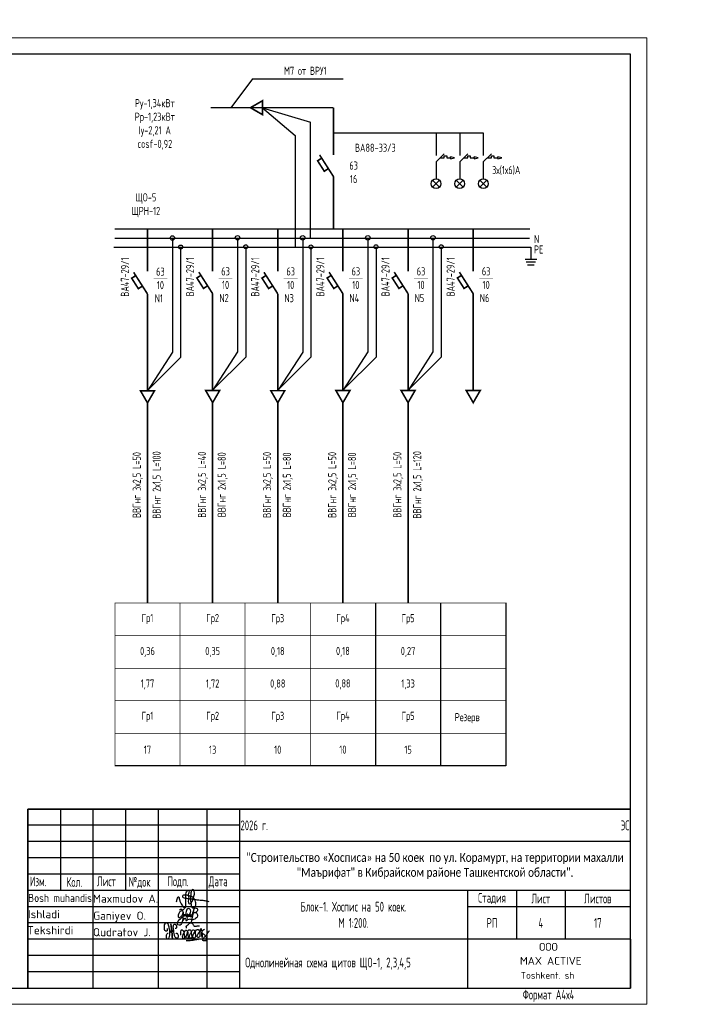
# Model space of a CAD drawing. Header units: millimetres. Extents: x 473009 to 2502882, y 456217 to 1153743.
# Tile 11 of 124: x 753660 to 774799, y 457033 to 487290. Entities that reach past the tile are written whole.
import ezdxf
from ezdxf.enums import TextEntityAlignment as Align

# ---------------------------------------------------------------- set-up
doc = ezdxf.new("R2010")
doc.units = ezdxf.units.MM
for name, color, linetype in [('_Текст', 7, 'Continuous'), ('EKAB', 7, 'Continuous'), ('FORMAT', 150, 'Continuous'), ('Osnova', 7, 'Continuous'), ('построение', 7, 'Continuous'), ('формат', 136, 'Continuous')]:
    doc.layers.add(name, color=color, linetype=linetype)
doc.layers.add('ТХ. штамп', color=7, linetype='Continuous', lineweight=25)
doc.layers.add('ЭМ', color=240, linetype='Continuous', lineweight=20)
doc.styles.add('COMPLEX', font='isocpeur.ttf')
doc.styles.add('SPDS', font='spds.shx', dxfattribs={"width": 0.8, "height": 250})
doc.styles.add('SPDS1', font='spds.shx', dxfattribs={"width": 0.8})

# ---------------------------------------------------------------- blocks, each defined once
blk = doc.blocks.new('*U103')
at = {"color": 0, "linetype": 'Continuous', "lineweight": 30}
for p, q in [((701, 60), (886, 60)), ((701, 5), (701, 60))]:
    blk.add_line(p, q, dxfattribs=at)
at = {"layer": 'ЭМ', "color": 0, "lineweight": 20, "ltscale": 0.5}
blk.add_lwpolyline([(0, 0), (891, 0), (891, 297), (0, 297)], close=True, dxfattribs=at)
at = {"layer": 'ЭМ', "color": 0, "lineweight": 30, "ltscale": 0.5}
blk.add_lwpolyline([(20, 5), (886, 5), (886, 292), (20, 292)], close=True, dxfattribs=at)
blk = doc.blocks.new('A$C4c4061ee')
at = {"color": 184, "lineweight": 30}
blk.add_spline([(-39.7, -7.1), (-36.8, 4), (-34, 7.9), (-31.2, -0.1), (-24.1, -16.2), (-16.7, -23.5), (-13.9, -23.5), (-12.5, -17.9), (-12.5, 12.7), (-8.3, 24.8), (-4.4, 27), (-3.4, 21.4), (-5.7, 12.9), (-4.4, 8), (-4.4, -10), (-2, -12.6), (3.3, -10), (9.6, 6.1), (12.6, 19.5), (7.6, 28.9), (4.7, 26.6), (2.4, 16.6), (1.1, -1.2), (2.9, -14.2), (6.8, -24.8), (10.9, -24.8), (15, -21.3), (16.5, -17.2), (16.5, -9.9), (12, 2), (5.9, 7.4), (-2.7, 10.3), (-10, 12.1), (-17, 12.1), (-21.5, 11.2), (-22.5, 7.7), (-20, 5.4), (-14, 3.7), (-0.7, 1.8), (11, 0.5), (22.2, -1.2), (37.6, -2.6), (43.5, -3.6), (49.3, -4.5), (54.9, -6.4)], degree=3, dxfattribs=at)
blk = doc.blocks.new('Odil Ganiyev')
at = {"color": 184, "lineweight": 30}
for points, knots in [([(278093, -189111), (278063, -189124), (277979, -189180), (277976, -189469), (278121, -189357), (278159, -189260), (278167, -189222)], [0, 0, 0, 0, 84.01965, 319.3343, 434.006974, 519.963926, 519.963926, 519.963926, 519.963926]), ([(278167, -189222), (278181, -189151), (278171, -189084), (278111, -189103), (278093, -189111)], [526.826092, 526.826092, 526.826092, 526.826092, 665.559085, 706.396126, 706.396126, 706.396126, 706.396126]), ([(278396, -189316), (278466, -189243), (278495, -189145), (278487, -189009), (278378, -188944), (278332, -188998), (278319, -189020), (278305, -189050), (278280, -189134), (278300, -189288), (278388, -189386)], [0, 0, 0, 0, 210.331661, 341.544209, 437.993539, 521.209993, 521.209993, 521.209993, 602.643394, 823.015149, 823.015149, 823.015149, 823.015149]), ([(278617, -189118), (278680, -189058), (278780, -189127), (278817, -189262), (278675, -189400), (278595, -189412), (278531, -189410)], [498.211239, 498.211239, 498.211239, 498.211239, 560.962433, 628.560844, 789.184895, 992.203079, 992.203079, 992.203079, 992.203079]), ([(278604, -188939), (278630, -188908), (278658, -188890), (278746, -188897), (278776, -188980), (278743, -189054), (278691, -189101), (278617, -189118)], [0, 0, 0, 0, 59.301687, 137.83445, 232.671471, 306.955654, 371.443461, 371.443461, 371.443461, 371.443461])]:
    blk.add_open_spline(points, degree=3, knots=knots, dxfattribs=at)
for points in [[(278009, -189095), (278081, -189029), (278139, -189055), (278204, -188993)], [(278218, -189288), (278220, -189298), (278251, -189229), (278258, -189294), (278315, -189206), (278295, -189231), (278320, -189288), (278380, -189198), (278355, -189239), (278384, -189286), (278449, -189192), (278428, -189223), (278438, -189281), (278515, -189197), (278494, -189208), (278505, -189282), (278604, -188932), (278563, -189514)], [(278174, -189155), (278173, -189633), (278135, -189699), (278036, -189702), (278008, -189605), (278074, -189469), (278128, -189405), (278218, -189288)], [(278213, -189509), (278316, -189388), (278340, -189483), (278421, -189425), (278521, -189382)]]:
    blk.add_spline(points, degree=3, dxfattribs=at)
blk = doc.blocks.new('A$C77aec0c1')
at = {"color": 184, "lineweight": 30}
for points in [[(-78.4, 25.2), (-78.4, 19.8), (-80.1, 15.4), (-82.7, 15.2), (-85.9, 18.3), (-87.6, 24.6), (-87.6, 33.5), (-85.8, 41.5), (-83.2, 44.9), (-79.5, 45.3), (-74.8, 37.3), (-71.4, 24), (-70.3, 12.8), (-70.6, 1.9), (-72.5, -8.2), (-74.5, -11.9), (-76.7, -12.4), (-79.3, -9.8), (-81.1, -2.5), (-80.5, 2.8), (-78.6, 6.3), (-76.3, 8.1), (-74.2, 8.6)], [(-70.3, 8.8), (-64.2, 15.4), (-63.4, 26), (-64.7, 36.5), (-65.8, 41.1), (-66, 40.4), (-65.4, 38.6), (-63.9, 30.6), (-63.4, 26), (-62.4, 17.4), (-61.3, 7.7), (-60.5, -1.3), (-59.7, -9.1), (-59.2, -11.6), (-59.5, -10.3), (-59.8, -8.8), (-61, 4.4), (-61.6, 9.7), (-62.2, 15.2), (-62.4, 16.8), (-60.5, 15), (-58.2, 15.7), (-56.6, 21.2), (-56.7, 31.2), (-55.8, 37.1), (-53.2, 40), (-50, 39.7), (-45.9, 34.7), (-45.4, 29.7), (-46.3, 25.7), (-48.8, 25), (-50.3, 25.3)], [(-10.4, 26.1), (-11.3, 30.7), (-5.9, 37.4), (1.2, 43.5), (6.2, 44.3), (10.3, 42.2), (12.4, 38), (15, 34.5), (18.4, 33), (24.9, 33.5), (29.4, 34.6), (33.6, 34.4), (35.1, 34)], [(-56.6, 20.3), (-55.7, 12.4), (-53.4, 2), (-50.9, -4.5), (-47.7, -7.4), (-43.4, -8.2), (-40.2, -6.5), (-38.7, -1.4), (-39.6, 2.9), (-41.5, 6), (-44.2, 7.7), (-47, 7.2), (-47.6, 5.7)], [(-30.4, 1), (-29.8, 17.4), (-28.4, 20.1), (-25.6, 19.9), (-20.5, 13.6), (-18.9, 4.6), (-17.5, -7.1), (-18.5, -11.1), (-21.9, -11.5), (-24, -7.9), (-23.3, -0.6), (-20.4, 7.3), (-17, 14), (-13.9, 18.7), (-9.6, 18.3), (-6.3, 10.9), (-5, -2.4), (-5, -8.8), (-9, -10.1), (-12.3, -6.5), (-11.2, 0.2), (-8.3, 6.3), (-6.9, 12.8), (-4.7, 17.9), (-0.2, 20.5), (4.2, 17.9), (6, 9.7), (7.1, 1), (7.6, -6.8), (4.7, -8.8), (0.1, -8.1), (-0.1, -1.4), (3.2, 6.9), (7.8, 15.8), (10.6, 19.9), (16, 19.6), (19.3, 13.2), (20.4, 0.9), (19.5, -6.1), (16.8, -9.2), (13.6, -8.5), (11.7, -1), (15.1, 6.9), (19.9, 14.2), (24.4, 19.9), (31, 21.1), (35, 14.6), (36.2, 0.9), (34.1, -5.6), (29.3, -6.4), (26.9, -3.5), (30.5, 6.3), (35.4, 12.4), (39.7, 19.3), (40.4, 25.2), (40.7, 24.3), (43.9, -4.9), (43.8, -3.9), (42.9, 9.7), (43.1, 12.5), (45.5, 16.5), (50.4, 21.1), (52.2, 22.2), (51.2, 21.8)], [(42.9, 10.8), (45.1, 7.7), (48.3, 5.7), (51.7, 3.7), (54.9, -0.4), (57.8, -5.8), (58.9, -10.7), (58.5, -15.5), (56.8, -17.9), (52, -18.5), (48.4, -18.1), (46.1, -15.6), (45.8, -12.6), (48.1, -9.4), (51.1, -6.3), (54.5, -2.6), (57.9, 1), (62.2, 6.3), (66.5, 12.8), (69.8, 17.8)], [(-11.8, -17.3), (-2.7, -17.5), (7.9, -15.9), (17.6, -14.8), (25.1, -13.1), (30.9, -13.1)]]:
    blk.add_spline(points, degree=3, dxfattribs=at)
blk = doc.blocks.new('124343576765846544')
at = {"color": 7, "lineweight": 25, "ltscale": 100}
for p in [(526998, 459414), (521998, 457914)]:
    blk.add_line(p, (526998, 457914), dxfattribs=at)
at = {"layer": '_Текст', "color": 7, "lineweight": 30}
for p, q in [((526998, 463414), (508498, 463414)), ((509498, 463414), (509498, 460914)), ((510498, 463414), (510498, 457914)), ((511498, 463414), (511498, 460914)), ((512498, 463414), (512498, 457914)), ((513998, 463414), (513998, 457914)), ((514998, 463414), (514998, 457914)), ((526998, 462414), (514998, 462414)), ((514998, 461414), (508498, 461414)), ((526998, 460914), (508498, 460914)), ((521998, 460914), (521998, 457914)), ((526998, 460414), (521998, 460414)), ((526998, 459414), (514998, 459414))]:
    blk.add_line(p, q, dxfattribs=at)
at = {"layer": '_Текст', "color": 7, "linetype": 'ByBlock', "lineweight": 30}
blk.add_line((508498, 463414), (508498, 457914), dxfattribs=at)
at = {"layer": '_Текст', "color": 7, "lineweight": 25}
for p, q in [((514998, 462914), (508498, 462914)), ((514998, 462414), (508498, 462414)), ((514998, 461914), (508498, 461914)), ((523498, 460914), (523498, 459414)), ((524998, 460914), (524998, 459414)), ((514998, 460414), (508498, 460414)), ((514998, 459914), (508498, 459914)), ((514998, 459414), (508498, 459414)), ((514998, 458914), (508498, 458914)), ((514998, 458414), (508498, 458414))]:
    blk.add_line(p, q, dxfattribs=at)
for name, p, xscale, yscale, zscale in [('A$C4c4061ee', (513481, 460638), 10.45975922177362, 10.45975922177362, 10.45975922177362), ('A$C77aec0c1', (513463, 459525), 8.776011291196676, 8.776011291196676, 8.776011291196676)]:
    blk.add_blockref(name, p, dxfattribs=dict(xscale=xscale, yscale=yscale, zscale=zscale))
at = {"xscale": 0.7326778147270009, "yscale": 0.7326778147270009, "zscale": 0.7326778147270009, "rotation": 351.5695638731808}
blk.add_blockref('Odil Ganiyev', (331974, 627214), dxfattribs=at)
at = {"color": 0, "linetype": 'Continuous', "lineweight": -2, "style": 'COMPLEX', "width": 0.85}
blk.add_text('Bosh muhandis', height=250, dxfattribs=at).set_placement((509489, 460683), align=Align.MIDDLE_CENTER)
at = {"color": 0, "linetype": 'Continuous', "lineweight": -2, "style": 'COMPLEX'}
for s, p in [('Maxmudov A.', (510499, 460538)), ('Ganiyev O.', (510507, 460012)), ('Qudratov J.', (510499, 459505))]:
    blk.add_text(s, height=250, dxfattribs=at).set_placement(p)
for s, p in [('Ishladi', (508993, 460184)), ('Tekshirdi', (509191, 459691))]:
    blk.add_text(s, height=250, dxfattribs=at).set_placement(p, align=Align.MIDDLE_CENTER)
at = {"style": 'COMPLEX'}
for s, p in [('ООО', (524196, 459059)), ('MAX ACTIVE', (523607, 458628))]:
    blk.add_text(s, height=243.5, dxfattribs=at).set_placement(p)
at = {"ltscale": 100, "style": 'COMPLEX'}
blk.add_text('Toshkent. sh', height=206.67, dxfattribs=at).set_placement((525275, 458199), align=Align.RIGHT)
at = {"color": 0, "lineweight": 25, "insert": (525998, 459914), "char_height": 300, "width": 2000, "attachment_point": 5, "style": 'SPDS1'}
blk.add_mtext('17', dxfattribs=at)
at = {"layer": '_Текст', "color": 7, "lineweight": 25, "style": 'SPDS1', "width": 0.8}
for s, p in [('Изм.', (508560, 461043)), ('Кол.', (509690, 461022)), ('Лист', (510622, 461043)), ('№док', (511595, 461027)), ('Подп.', (512782, 461043)), ('Дата', (514053, 461043))]:
    blk.add_text(s, height=300, dxfattribs=at).set_placement(p)
at = {"layer": '_Текст', "color": 7, "char_height": 300, "attachment_point": 5}
for s, insert, width, style in [('2026 г.                                                                                        ЭС', (520998, 462914), 12000, 'SPDS1'), ('{\\fCalibri|b0|i0|c204|p34;\\H0.91667x;\\C256;"Строительство «Хосписа» на 50 коек  по ул. Корамурт, на территории махалли "Маърифат" в Кибрайском районе Ташкентской области".\\H1.30253x; }', (520998, 461664), 12000, 'SPDS'), ('Стадия', (522748, 460664), 1500, 'SPDS1'), ('Лист', (524248, 460664), 1500, 'SPDS1'), ('Листов', (525998, 460664), 1500, 'SPDS1'), ('Блок-1. Хоспис на 50 коек.\\PМ 1:200.', (518498, 460164), 7000, 'SPDS'), ('РП', (522748, 459914), 1500, 'SPDS1')]:
    blk.add_mtext(s, dxfattribs=dict(at, insert=insert, width=width, style=style))

msp = doc.modelspace()

# ---------------------------------------------------------------- linework, layer by layer
at = {"color": 7}
for p, q in [((766443.3, 482926.7), (766693.9, 483164.1)), ((766443.3, 482926.7), (766443.3, 482400.6)), ((766568.6, 483045.4), (766689.6, 483045.4)), ((766689.6, 483045.4), (766689.6, 483107.5)), ((766689.6, 483107.5), (766768.7, 483107.5)), ((766768.7, 483107.5), (766768.7, 483045.4)), ((766768.7, 483045.4), (766888.5, 483045.4)), ((767167.9, 482926.7), (767418.6, 483164.1)), ((767167.9, 482926.7), (767167.9, 482400.6)), ((767293.3, 483045.4), (767414.2, 483045.4)), ((767414.2, 483045.4), (767414.2, 483107.5)), ((767414.2, 483107.5), (767493.3, 483107.5)), ((767493.3, 483107.5), (767493.3, 483045.4)), ((767493.3, 483045.4), (767613.1, 483045.4)), ((767892.6, 482926.7), (768143.2, 483164.1)), ((767892.6, 482926.7), (767892.6, 482400.6)), ((768017.9, 483045.4), (768138.9, 483045.4)), ((768138.9, 483045.4), (768138.9, 483107.5)), ((768138.9, 483107.5), (768218, 483107.5)), ((768218, 483107.5), (768218, 483045.4)), ((768218, 483045.4), (768337.7, 483045.4)), ((766337.3, 482356.7), (766549.4, 482144.5)), ((766337.3, 482144.5), (766549.4, 482356.7)), ((766443.3, 482550.6), (766443.3, 482400.6)), ((767061.9, 482356.7), (767274, 482144.5)), ((767061.9, 482144.5), (767274, 482356.7)), ((767167.9, 482550.6), (767167.9, 482400.6)), ((767786.5, 482356.7), (767998.6, 482144.5)), ((767786.5, 482144.5), (767998.6, 482356.7)), ((767892.6, 482550.6), (767892.6, 482400.6))]:
    msp.add_line(p, q, dxfattribs=at)
for centre in [(766443.3, 482250.6), (767167.9, 482250.6), (767892.6, 482250.6)]:
    msp.add_circle(centre, 150, dxfattribs=at)
at = {"layer": 'EKAB', "color": 7}
for p, q in [((766888.5, 483049.3), (766888, 483018.8)), ((766888, 483018.8), (767009.3, 483047.1)), ((766888.5, 483049), (766889.4, 483079.5)), ((767009.3, 483047.1), (766889.4, 483079.5)), ((767613.2, 483049.3), (767612.6, 483018.8)), ((767612.6, 483018.8), (767733.9, 483047.1)), ((767613.1, 483049), (767614, 483079.5)), ((767733.9, 483047.1), (767614, 483079.5)), ((768337.2, 483018.8), (768458.5, 483047.1)), ((768337.8, 483049), (768338.6, 483079.5)), ((768458.5, 483047.1), (768338.6, 483079.5))]:
    msp.add_line(p, q, dxfattribs=at)
at = {"layer": 'FORMAT', "color": 0, "lineweight": 25, "ltscale": 2}
for p, q in [((761114.6, 484586.1), (762582.1, 484139)), ((761114.6, 484586.1), (762115, 483726.7)), ((762582.1, 480581.4), (762582.1, 484139)), ((763290.8, 483810.1), (767892.6, 483810.1)), ((766443.3, 483810.1), (766443.3, 483112.6)), ((767167.9, 483810.1), (767167.9, 483112.6)), ((767892.6, 483810.1), (767892.6, 483112.6)), ((762115, 483726.7), (762115, 480304.3)), ((768337.8, 483049.3), (768337.2, 483018.8)), ((756579.9, 480581.4), (769307, 480581.4)), ((758347.8, 480581.4), (758347.8, 477072.5)), ((760348.2, 480589.6), (760348.2, 477080.7)), ((762347.6, 480586.1), (762347.6, 477077.2)), ((764347.7, 480587.8), (764347.7, 477078.9)), ((766347.8, 480589.6), (766347.8, 477080.7)), ((756553.3, 480304.5), (769354.9, 480304.5)), ((758599, 480304.3), (758599, 476914.7)), ((760599.3, 480312.5), (760599.3, 476923)), ((762598.7, 480309), (762598.7, 476919.4)), ((764598.8, 480310.7), (764598.8, 476921.2)), ((766598.9, 480312.5), (766598.9, 476923)), ((769354.9, 480304.5), (769354.9, 479933.4)), ((769172.5, 479933.4), (769537.3, 479933.4)), ((769212.1, 479845.5), (769497.7, 479845.5)), ((769251.8, 479757.6), (769458, 479757.6)), ((758347.8, 477072.5), (757582.1, 475886)), ((758599, 476914.7), (757603, 475918.4)), ((760348.2, 477080.7), (759582.4, 475894.2)), ((760599.3, 476923), (759603.3, 475926.6)), ((762347.6, 477077.2), (761581.8, 475890.7)), ((762598.7, 476919.4), (761602.7, 475923)), ((764347.7, 477078.9), (763582, 475892.5)), ((764598.8, 476921.2), (763602.8, 475924.8)), ((766347.8, 477080.7), (765582.1, 475894.2)), ((766598.9, 476923), (765602.9, 475926.6)), ((764581.2, 469366.3), (764580.7, 464360.4)), ((766581.3, 469366.3), (766580.8, 464360.4)), ((768581.4, 469366.3), (768581, 464360.4)), ((768581, 464360.4), (756580.8, 464360.4))]:
    msp.add_line(p, q, dxfattribs=at)
at = {"layer": 'FORMAT', "color": 0, "lineweight": 25, "ltscale": 2, "const_width": 50}
for points in [[(760743.2, 484586.1), (761114.6, 484371.6), (761114.6, 484800.5)], [(757582.6, 475514.6), (757797.1, 475886), (757368.2, 475886)], [(759583, 475522.9), (759797.4, 475894.2), (759368.5, 475894.2)], [(761582.4, 475519.3), (761796.8, 475890.7), (761367.9, 475890.7)], [(763582.5, 475521.1), (763796.9, 475892.5), (763368.1, 475892.5)], [(765582.6, 475522.9), (765797, 475894.2), (765368.2, 475894.2)], [(767582.7, 475522.7), (767797.1, 475894), (767368.3, 475894)]]:
    msp.add_lwpolyline(points, close=True, dxfattribs=at)
at = {"layer": 'FORMAT', "color": 0, "lineweight": 25, "ltscale": 2}
for points, const_width in [([(763290.8, 484586.1), (759526.1, 484586.1)], 40), ([(763290.8, 484586.1), (763290.8, 483129.6)], 50), ([(762930.6, 483035.1), (762805.1, 482954.9), (763010.5, 482633.7), (763136, 482714)], 50), ([(763291.8, 482470.3), (762866.9, 483134.7)], 50), ([(763290.8, 482471.9), (763290.8, 480858.5)], 50), ([(756579.9, 480858.5), (769322, 480858.5)], 50), ([(757582.1, 480858.5), (757582.1, 479553.4)], 50), ([(759582.4, 480866.7), (759582.4, 479561.6)], 50), ([(761581.8, 480863.2), (761581.8, 479558.1)], 50), ([(763582, 480864.9), (763582, 479559.8)], 50), ([(765582.1, 480866.7), (765582.1, 479561.6)], 50), ([(767582.2, 480866.5), (767582.2, 479561.4)], 50), ([(757222.3, 479425.5), (757096.9, 479345.3), (757302.2, 479024.2), (757427.7, 479104.4)], 50), ([(757583.5, 478860.7), (757158.6, 479525.1)], 50), ([(757768.7, 479340.9), (758190.6, 479340.9)], 10), ([(759222.6, 479433.7), (759097.2, 479353.5), (759302.5, 479032.4), (759428, 479112.6)], 50), ([(759583.9, 478868.9), (759159, 479533.3)], 50), ([(759769, 479349.2), (760190.9, 479349.2)], 10), ([(761222, 479430.2), (761096.6, 479350), (761301.9, 479028.9), (761427.4, 479109.1)], 50), ([(761583.3, 478865.4), (761158.4, 479529.8)], 50), ([(761768.4, 479345.6), (762190.3, 479345.6)], 10), ([(763222.2, 479432), (763096.7, 479351.7), (763302.1, 479030.6), (763427.5, 479110.9)], 50), ([(763583.4, 478867.2), (763158.5, 479531.6)], 50), ([(763768.5, 479347.4), (764190.4, 479347.4)], 10), ([(765222.3, 479433.7), (765096.8, 479353.5), (765302.2, 479032.4), (765427.7, 479112.6)], 50), ([(765583.5, 478868.9), (765158.6, 479533.3)], 50), ([(765768.6, 479349.2), (766190.6, 479349.2)], 10), ([(767222.4, 479433.6), (767096.9, 479353.3), (767302.3, 479032.2), (767427.8, 479112.4)], 50), ([(767583.6, 478868.7), (767158.7, 479533.1)], 50), ([(767768.8, 479349), (768190.7, 479349)], 10), ([(757582.1, 478860.6), (757582.1, 475886)], 50), ([(759582.4, 478868.8), (759582.4, 475894.2)], 50), ([(761581.8, 478865.3), (761581.8, 475890.7)], 50), ([(763582, 478867), (763582, 475892.5)], 50), ([(765582.1, 478868.8), (765582.1, 475894.2)], 50), ([(767582.2, 478868.6), (767582.2, 475894)], 50), ([(757582.6, 475514.6), (757582.6, 469366.3)], 50), ([(759583, 475522.9), (759583, 469374.5)], 50), ([(761582.4, 475519.3), (761582.4, 469371)], 50), ([(763582.2, 475519.1), (763582.2, 469370.8)], 50), ([(765582.3, 475520.9), (765582.3, 469372.5)], 50), ([(758581.5, 469374.5), (758581.2, 464359.2)], 20), ([(760580.9, 469362.7), (760580.5, 464359.2)], 20), ([(762581.1, 469364.5), (762580.6, 464359.2)], 20)]:
    msp.add_lwpolyline(points, dxfattribs=dict(at, const_width=const_width))
for centre, radius in [((758347.8, 480581.4), 68.8), ((760348.2, 480589.6), 68.8), ((762347.6, 480586.1), 68.8), ((764347.7, 480587.8), 68.8), ((766347.8, 480589.6), 68.8), ((758599, 480304.3), 61.1), ((760599.3, 480312.5), 61.1), ((762598.7, 480309), 61.1), ((764598.8, 480310.7), 61.1), ((766598.9, 480312.5), 61.1)]:
    msp.add_circle(centre, radius, dxfattribs=at)
at = {"layer": 'Osnova', "color": 0, "const_width": 20}
for points in [[(756581.2, 469374.5), (756580.9, 464359.2)], [(756581.2, 469374.5), (756580.9, 464359.2)], [(756581.2, 469366.3), (768581.4, 469366.3)], [(756581.2, 468358.4), (768581.3, 468358.4)], [(756581, 467359.7), (768581.2, 467359.7)], [(756580.9, 466359.7), (768581.1, 466359.7)], [(756580.8, 465361.7), (768581.1, 465361.7)]]:
    msp.add_lwpolyline(points, dxfattribs=at)
at = {"layer": 'построение', "color": 0, "lineweight": 25}
for q in [(760143.3, 484586.1), (763593.5, 485474.8)]:
    msp.add_line((760808.1, 485474.8), q, dxfattribs=at)

# ---------------------------------------------------------------- block references
at = {"lineweight": 50}
msp.add_blockref('124343576765846544', (245410.5, -380.7), dxfattribs=at)
at = {"layer": 'формат', "color": 0, "xscale": 100, "yscale": 100, "zscale": 100}
msp.add_blockref('*U103', (683808.6, 457033.4), dxfattribs=at)

# ---------------------------------------------------------------- texts
at = {"lineweight": 25, "ltscale": 100, "style": 'SPDS1', "width": 0.8}
msp.add_text(' Однолинейная схема щитов ЩO-1, 2,3,4,5 ', height=300, dxfattribs=at).set_placement((760461.7, 458167.9))
at = {"color": 7, "ltscale": 2, "insert": (513015.9, 476034.8), "char_height": 250, "width": 17719.705, "attachment_point": 4, "line_spacing_factor": 1.44, "style": 'SPDS1'}
msp.add_mtext('\\pi7954.85267;{\\L\\C256;Общие данные\\P\\pi0;\\l    1.Настоящий проект электроосвещения и электрооборудования здания выполнен на основании следующих исходных данных разделов: АР, ОВ, ОС, ТХ. \\PВРУ-1- Ру =116,2кВт; \\P             Рр =98,7кВт.\\P    2.Проектом предусмотрено рабочее (общее, местное) ремонтное и аварийное освещение.\\P    3.Общее рабочее освещение предусматривается стационарными светодиодными светильниками. Выбор типа светильников производился в соответствии с назначением помещений, характеристикой среды и требованиями архитектурного оформления.\\P   4.Освещенность помещений принята согласно нормам и правилам КМК2.01.05-98.\\P   5.Управление рабочим освещением осуществляется выключателями, установленными по месту в помещениях .\\P   6.Аварийное освещение предусматривается по линиям проходов и выходов из здания. Светильники аварийного освещения выделяются из числа светильников общего рабочего освещения и питаются от сети аварийного освещения.\\P   7.Включение светильников общего и аварийного освещения раздельное.\\P  8.Групповая осветительная сеть выполняется кабелем марки ВВГнг-0,66  в ПВХ гофротрубе за подвесным потолком, в плитах перекрытий.   \\P     9.Силовыми электроприемниками являются  технологическое,  сантехническое оборудование. Номинальная мощность установленных электроприемников принята в соответствии с заданиями технологической, вентиляционной частей проекта. \\PРасчетная мощность силовых электроприемников определена методом коэффициентов спроса по характерным группам электроприемников (на основании рекомендаций КМК). . Отключение общей вентиляции при пожаре осуществляется поступлением сигнала на магнитный пускатель "МП".\\P     10.Силовая распределительная сеть выполняется кабелем ВВГнг, проложенная за подвесным потолком в ПВХ гофротрубе и скрыто в ПВХ трубе под слоем штукатурки. \\P     11.Силовые распределительные пункты приняты с автоматическими выключателями на отходящих линиях. Щиты принять навесными. В качестве главного распределительного щита принята панель ПР. Магистральные сети выполняются кабелем марки ВВГнг, проложенные в гофрированных трубах ПВХ, на скобах.\\P    12.Для защиты от поражения электрическим током предусматривается следующие виды заземления :\\P     Заземление всех корпусов электроприемников выполняется в однофазной сети третьим  заземляющим проводом,в трехфазной-пятым заземляющим проводом.\\PВ проекте принята система заземления TN-S. Ввод в здание должен быть предусмотрен пятижильным кабелем. Пятая жила соединяется с заземленной нейтралью источника.\\P    13. Опасные зоны на объекте отсутствуют\\C5;.\\P    }14. {\\C256;Монтаж выполнить в соответствии с ПУЭ и КМК3.05.06-97.}', dxfattribs=at)
at = {"color": 0, "lineweight": 25, "char_height": 250, "width": 3000, "attachment_point": 5, "rotation": 90, "style": 'SPDS1'}
for insert in [(758889.7, 479388.4), (760889.1, 479384.9), (762889.2, 479386.6), (764889.4, 479388.4), (766889.5, 479388.2), (756889.4, 479380.2)]:
    msp.add_mtext('ВА47-29/1', dxfattribs=dict(at, insert=insert))
at = {"color": 1, "lineweight": 25, "ltscale": 100, "insert": (769658.6, 459533.4), "char_height": 300, "width": 1500, "attachment_point": 5, "style": 'SPDS1'}
msp.add_mtext('{\\C0;4}', dxfattribs=at)
at = {"layer": 'FORMAT', "color": 0, "lineweight": 25, "ltscale": 2, "char_height": 250}
for s, insert, width, attachment_point, style in [('М7 от ВРУ1', (762428.5, 485719.6), 2861.145, 5, 'SPDS1'), ('{\\C7;Pу-1,34кВт\\PPр-1,23кВт\\PIу-2,21 А\\Pcosf-0,92}', (757808.6, 484071.1), 2861.145, 5, 'SPDS1'), ('ВА88-33/3', (764577.8, 483354.4), 2861.145, 5, 'SPDS1'), ('63\\P16', (763911.7, 482599.7), 2861.145, 5, 'SPDS1'), ('3х(1х6)А', (768595.1, 482657.6), 2861.145, 5, 'SPDS1'), ('ЩO-5\\PЩРН-12', (757533.3, 481587.8), 2861.145, 5, 'SPDS1'), ('N', (769448.3, 480676.4), 322.357, 1, 'SPDS'), ('PE', (769448.3, 480353.9), 1975.073, 1, 'SPDS'), ('63\\P10', (757979.6, 479340.9), 2000, 5, 'SPDS1'), ('63\\P10', (759980, 479349.2), 2000, 5, 'SPDS1'), ('63\\P10', (761979.4, 479345.6), 2000, 5, 'SPDS1'), ('63\\P10', (763979.5, 479347.4), 2000, 5, 'SPDS1'), ('63\\P10', (765979.6, 479349.2), 2000, 5, 'SPDS1'), ('63\\P10', (767979.7, 479349), 2000, 5, 'SPDS1'), ('N1{\\W0.3;\\T0.75; }', (757931.8, 478727.4), 2000, 5, 'SPDS1'), ('N2{\\W0.3;\\T0.75; }', (759932.1, 478735.6), 2000, 5, 'SPDS1'), ('N3{\\W0.3;\\T0.75; }', (761931.5, 478732.1), 2000, 5, 'SPDS1'), ('N4{\\W0.3;\\T0.75; }', (763931.6, 478733.8), 2000, 5, 'SPDS1'), ('N5{\\W0.3;\\T0.75; }', (765931.8, 478735.6), 2000, 5, 'SPDS1'), ('N6{\\W0.3;\\T0.75; }', (767931.9, 478735.4), 2000, 5, 'SPDS1'), ('Гр1', (757582, 468872.2), 2000, 5, 'SPDS1'), ('Гр2', (759581.4, 468868.6), 2000, 5, 'SPDS1'), ('Гр3', (761580.8, 468865.1), 2000, 5, 'SPDS1'), ('Гр4', (763581.2, 468868.6), 2000, 5, 'SPDS1'), ('Гр5', (765581, 468864.7), 2000, 5, 'SPDS1'), ('0,36', (757582, 467861.6), 2000, 5, 'SPDS1'), ('0,35', (759582.3, 467860.9), 2000, 5, 'SPDS1'), ('0,18', (761581.7, 467860.8), 2000, 5, 'SPDS1'), ('0,18', (763582, 467864.3), 2000, 5, 'SPDS1'), ('0,27', (765581.9, 467860.4), 2000, 5, 'SPDS1'), ('1,77', (757582, 466862.8), 2000, 5, 'SPDS1'), ('1,72', (759582.3, 466862.2), 2000, 5, 'SPDS1'), ('0,88', (761581.7, 466862), 2000, 5, 'SPDS1'), ('0,88', (763582, 466865.6), 2000, 5, 'SPDS1'), ('1,33', (765581.9, 466861.7), 2000, 5, 'SPDS1'), ('Гр1', (757581.7, 465865.6), 2000, 5, 'SPDS1'), ('Гр2', (759582.1, 465865.6), 2000, 5, 'SPDS1'), ('Гр3', (761581.4, 465864.8), 2000, 5, 'SPDS1'), ('Гр4', (763581.8, 465868.3), 2000, 5, 'SPDS1'), ('Гр5', (765581.7, 465864.4), 2000, 5, 'SPDS1'), ('Резерв', (767398.6, 465824.1), 2000, 5, 'SPDS1'), ('17', (757582.3, 464858.2), 2000, 5, 'SPDS1'), ('13', (759582.6, 464857.6), 2000, 5, 'SPDS1'), ('10', (761582, 464857.4), 2000, 5, 'SPDS1'), ('10', (763582.4, 464860.9), 2000, 5, 'SPDS1'), ('15', (765582.3, 464857), 2000, 5, 'SPDS1')]:
    msp.add_mtext(s, dxfattribs=dict(at, insert=insert, width=width, attachment_point=attachment_point, style=style))
at = {"layer": 'FORMAT', "color": 0, "lineweight": 25, "ltscale": 2, "char_height": 250, "width": 8656.306, "attachment_point": 2, "rotation": 90, "style": 'SPDS1'}
for s, insert in [('ВВГнг 2х1,5 L=100', (757736.9, 472990.9)), ('ВВГнг 2х1,5 L=120', (765736.6, 472997.2)), ('ВВГнг 3х2,5 L=50', (757128.4, 472990.9)), ('ВВГнг 3х2,5 L=40', (759128.7, 472999.1)), ('ВВГнг 2х1,5 L=80', (759737.2, 472999.1)), ('ВВГнг 3х2,5 L=50', (761128.1, 472995.6)), ('ВВГнг 2х1,5 L=80', (761736.6, 472995.6)), ('ВВГнг 3х2,5 L=50', (763128, 472995.4)), ('ВВГнг 2х1,5 L=80', (763736.5, 472995.4)), ('ВВГнг 3х2,5 L=50', (765128.1, 472997.2))]:
    msp.add_mtext(s, dxfattribs=dict(at, insert=insert))
at = {"layer": 'ТХ. штамп', "lineweight": 25, "insert": (769894.7, 457290.6), "char_height": 300, "width": 3000, "attachment_point": 5, "style": 'SPDS1'}
msp.add_mtext('Формат А4х4', dxfattribs=at)

doc.saveas('drawing.dxf')
